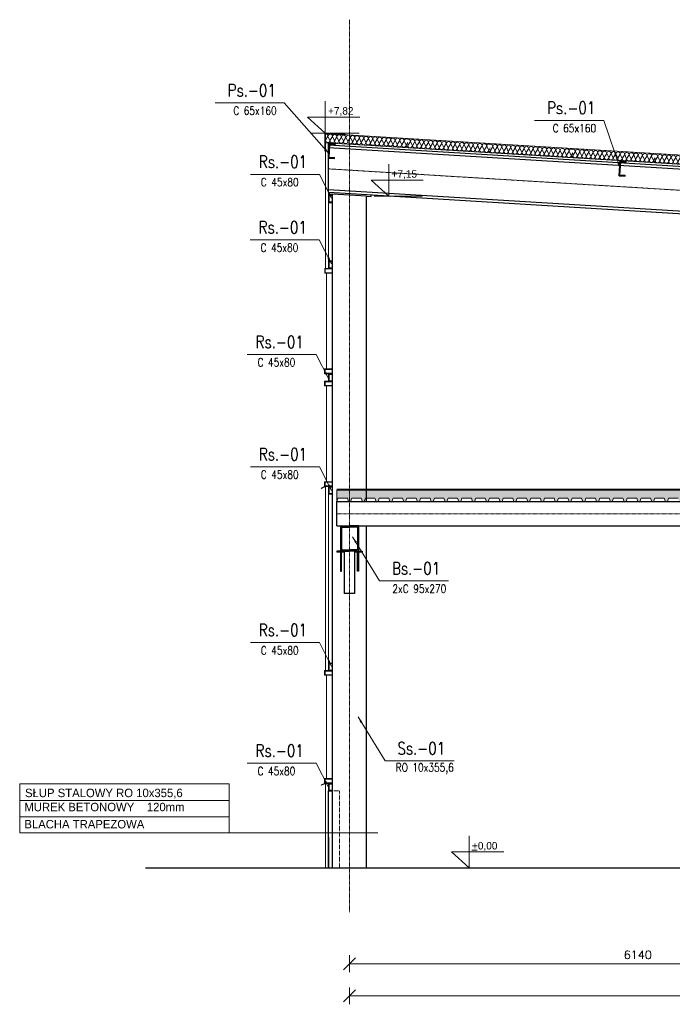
# Model space of a CAD drawing. Header units: millimetres. Extents: x 652812 to 679258, y -323398 to -312919.
# Tile 1 of 4: x 652812 to 659761, y -323398 to -312919. Entities that reach past the tile are written whole.
import ezdxf

# ---------------------------------------------------------------- set-up
doc = ezdxf.new("R2010")
doc.units = ezdxf.units.MM
doc.header["$LTSCALE"] = 10
doc.linetypes.add('DASHDOT', pattern=[1, 0.5, -0.25, 0, -0.25])
doc.linetypes.add('HIDDEN', pattern=[0.375, 0.25, -0.125])
doc.layers.get('DEFPOINTS').update_dxf_attribs({"color": 250})
for name, color, linetype, lineweight in [('A_elem_stolarka', 5, 'Continuous', 5), ('P-Linia1', 3, 'Continuous', 35), ('P-Linia2', 2, 'Continuous', 25), ('P-Linia4', 9, 'Continuous', 5), ('P-Opis', 1, 'Continuous', 18), ('P-Osie', 160, 'DASHDOT', 18), ('P-Przerywana', 13, 'HIDDEN', 9), ('P-Szraf', 250, 'Continuous', 5), ('P-Wymiar', 254, 'Continuous', 9), ('Sciany', 1, 'Continuous', 30), ('Widokowe', 254, 'Continuous', 15)]:
    doc.layers.add(name, color=color, linetype=linetype, lineweight=lineweight)
doc.styles.add('CDMSTYLE', font='simplex.shx', dxfattribs={"width": 0.8})
doc.styles.add('Romans', font='Romans.shx')
doc.dimstyles.new('A50', dxfattribs={"dimscale": 50, "dimtxt": 1.75, "dimasz": 0.1, "dimexe": 0, "dimexo": 0, "dimgap": 1, "dimtad": 1, "dimdec": 4, "dimrnd": 0.1, "dimdsep": 46, "dimtxsty": 'Romans', "dimblk": '[[[[[[[[', "dimcen": 2, "dimdle": 2, "dimse1": 1, "dimse2": 1, "dimclrd": 256, "dimclrt": 1, "dimadec": 0, "dimazin": 0, "dimtfac": 1, "dimtdec": 4, "dimtix": 1, "dimtmove": 2, "dimatfit": 3, "dimldrblk": '[[[[[[[[', "dimfxl": 1, "dimtvp": 0.6, "dimtolj": 1, "dimlwd": -1, "dimarcsym": 0})
doc.dimstyles.new('C_1_50', dxfattribs={"dimscale": 0.1, "dimtxt": 800, "dimasz": 700, "dimexe": 750, "dimexo": 750, "dimgap": 400, "dimtad": 1, "dimdec": 1, "dimrnd": 1, "dimzin": 9, "dimtxsty": 'CDMSTYLE', "dimblk": 'ARCHTICK', "dimcen": 700, "dimdle": 750, "dimclrd": 256, "dimclre": 256, "dimclrt": 1, "dimadec": 1, "dimazin": 2, "dimtfac": 1, "dimtdec": 1, "dimtix": 1, "dimtmove": 2, "dimatfit": 3, "dimfxl": 1500, "dimtvp": 1, "dimtolj": 1, "dimtzin": 0, "dimlwd": -1, "dimlwe": -1, "dimarcsym": 0})

# ---------------------------------------------------------------- blocks, each defined once
blk = doc.blocks.new('ggg')
at = {"layer": 'P-Szraf'}
for p, q in [((-1, -67), (-4, -61)), ((-4, -61), (-1, -67)), ((-1, -67), (26, -24)), ((47, -70), (26, -24)), ((26, -24), (47, -70)), ((47, -70), (73, -27)), ((95, -73), (73, -27)), ((73, -27), (95, -73)), ((95, -73), (121, -30)), ((142, -76), (121, -30)), ((121, -30), (142, -76)), ((142, -76), (169, -33)), ((190, -79), (169, -33)), ((169, -33), (190, -79)), ((190, -79), (217, -36)), ((238, -82), (217, -36)), ((217, -36), (238, -82)), ((238, -82), (264, -39)), ((286, -85), (264, -39)), ((264, -39), (286, -85)), ((286, -85), (312, -42)), ((333, -88), (312, -42)), ((312, -42), (333, -88)), ((333, -88), (360, -45)), ((381, -90), (360, -45)), ((360, -45), (381, -90)), ((381, -90), (408, -47)), ((429, -93), (408, -47)), ((408, -47), (429, -93)), ((429, -93), (456, -50)), ((477, -96), (456, -50)), ((456, -50), (477, -96)), ((477, -96), (503, -53)), ((525, -99), (503, -53)), ((503, -53), (525, -99)), ((525, -99), (551, -56)), ((572, -102), (551, -56)), ((551, -56), (572, -102)), ((572, -102), (599, -59)), ((620, -105), (599, -59)), ((599, -59), (620, -105)), ((620, -105), (647, -62)), ((668, -108), (647, -62)), ((647, -62), (668, -108)), ((668, -108), (695, -65)), ((716, -111), (695, -65)), ((695, -65), (716, -111)), ((716, -111), (742, -68)), ((763, -114), (742, -68)), ((742, -68), (763, -114)), ((763, -114), (790, -71)), ((790, -71), (811, -117)), ((790, -71), (811, -117)), ((811, -117), (838, -74)), ((838, -74), (859, -120)), ((838, -74), (859, -120)), ((859, -120), (876, -92))]:
    blk.add_line(p, q, dxfattribs=at)
for centre, start, end in [((2, -24), 359.2388, 93.8308), ((-25, -65), 327.1639, 353.7988), ((23, -68), 179.2388, 353.7988), ((49, -27), 359.2388, 173.7988), ((71, -70), 179.2388, 353.7988), ((97, -30), 359.2388, 173.7988), ((118, -73), 179.2388, 353.7988), ((145, -33), 359.2388, 173.7988), ((166, -76), 179.2388, 353.7988), ((193, -36), 359.2388, 173.7988), ((214, -79), 179.2388, 353.7988), ((241, -38), 359.2388, 173.7988), ((262, -82), 179.2388, 353.7988), ((288, -41), 359.2388, 173.7988), ((310, -85), 179.2388, 353.7988), ((336, -44), 359.2388, 173.7988), ((357, -88), 179.2388, 353.7988), ((384, -47), 359.2388, 173.7988), ((405, -91), 179.2388, 353.7988), ((432, -50), 359.2388, 173.7988), ((453, -94), 179.2388, 353.7988), ((479, -53), 359.2388, 173.7988), ((501, -97), 179.2388, 353.7988), ((527, -56), 359.2388, 173.7988), ((549, -100), 179.2388, 353.7988), ((575, -59), 359.2388, 173.7988), ((596, -102), 179.2388, 353.7988), ((623, -62), 359.2388, 173.7988), ((671, -65), 359.2388, 173.7988), ((718, -68), 359.2388, 173.7988), ((766, -70), 359.2388, 173.7988), ((814, -73), 359.2388, 173.7988), ((862, -76), 46.8981, 173.7988), ((644, -105), 179.2388, 353.7988), ((692, -108), 179.2388, 353.7988), ((740, -111), 179.2388, 353.7988), ((787, -114), 179.2388, 353.7988), ((835, -117), 179.2388, 353.7988), ((883, -120), 179.2388, 245.3466)]:
    blk.add_arc(centre, 24, start, end, dxfattribs=at)
blk = doc.blocks.new('_ArchTick')
at = {"color": 0, "linetype": 'ByBlock', "const_width": 15}
blk.add_lwpolyline([(-50, -50), (50, 50)], dxfattribs=at)
blk = doc.blocks.new('[[[[[[[[')
at = {"layer": 'P-Wymiar'}
for p, q in [((-12.7, -12.7), (12.7, 12.7)), ((0, 0), (-4.6, 0)), ((0, 18), (0, -18))]:
    blk.add_line(p, q, dxfattribs=at)
blk = doc.blocks.new('*D13')
at = {"layer": 'DEFPOINTS', "color": 0}
for p in [(656324, -321551), (662464, -321551), (662464, -322966)]:
    blk.add_point(p, dxfattribs=at)
at = {"layer": 'P-Wymiar'}
blk.add_line((656329, -322966), (662459, -322966), dxfattribs=at)
at = {"layer": 'P-Wymiar', "xscale": 5, "yscale": 5, "zscale": 5, "rotation": 180}
blk.add_blockref('[[[[[[[[', (656324, -322966), dxfattribs=at)
at = {"layer": 'P-Wymiar', "xscale": 5, "yscale": 5, "zscale": 5}
blk.add_blockref('[[[[[[[[', (662464, -322966), dxfattribs=at)
at = {"layer": 'P-Wymiar', "color": 1, "insert": (659394, -322872), "char_height": 87.5, "attachment_point": 5, "style": 'Romans'}
blk.add_mtext('\\A1;6140', dxfattribs=at)
blk = doc.blocks.new('*D15')
at = {"layer": 'DEFPOINTS', "color": 0}
for p in [(656324, -321551), (676024, -321551), (676024, -323308)]:
    blk.add_point(p, dxfattribs=at)
at = {"layer": 'P-Wymiar'}
blk.add_line((656329, -323308), (676019, -323308), dxfattribs=at)
at = {"layer": 'P-Wymiar', "xscale": 5, "yscale": 5, "zscale": 5, "rotation": 180}
blk.add_blockref('[[[[[[[[', (656324, -323308), dxfattribs=at)
at = {"layer": 'P-Wymiar', "xscale": 5, "yscale": 5, "zscale": 5}
blk.add_blockref('[[[[[[[[', (676024, -323308), dxfattribs=at)
at = {"layer": 'P-Wymiar', "color": 1, "insert": (666174, -323214), "char_height": 87.5, "attachment_point": 5, "style": 'Romans'}
blk.add_mtext('\\A1;19700', dxfattribs=at)

msp = doc.modelspace()

# ---------------------------------------------------------------- hatches: boundary and pattern name
at = {"layer": 'P-Szraf'}
h = msp.add_hatch(dxfattribs=at)
h.set_pattern_fill('ANSI33', color=256, scale=12, style=0)
h.set_pattern_definition([(45, (459321.694, -128816.01), (-53.881537, 53.881537), []), (45, (459375.575, -128816.01), (-53.881537, 53.881537), [38.1, -19.05])])
h.paths.add_polyline_path([(668459.78811, -317926.4089), (668323.69143, -317926.4089), (668323.69143, -318010.79247), (668331.36186, -318010.79247), (668344.71803, -318046.4089), (668364.71803, -318046.4089), (668378.07419, -318010.79247), (668459.78811, -318010.79247)])
h.paths.add_polyline_path([(668323.69143, -317926.4089), (668143.69143, -317926.4089), (668143.69143, -318010.79247), (668184.64953, -318010.79247), (668198.0057, -318046.4089), (668218.0057, -318046.4089), (668231.36186, -318010.79247), (668323.69143, -318010.79247)])
h.paths.add_polyline_path([(668143.69143, -317926.4089), (665676.30993, -317926.4089), (665676.30993, -317946.4089), (665654.34241, -317926.4089), (656503.69143, -317926.4089), (656503.69143, -318010.79247), (656594.37556, -318010.79247), (656607.73173, -318046.4089), (656627.73173, -318046.4089), (656641.08789, -318010.79247), (656741.08789, -318010.79247), (656754.44406, -318046.4089), (656774.44406, -318046.4089), (656787.80022, -318010.79247), (656887.80022, -318010.79247), (656901.15638, -318046.4089), (656921.15638, -318046.4089), (656934.51255, -318010.79247), (657034.51255, -318010.79247), (657047.86871, -318046.4089), (657067.86871, -318046.4089), (657081.22488, -318010.79247), (657181.22488, -318010.79247), (657194.58104, -318046.4089), (657214.58104, -318046.4089), (657227.93721, -318010.79247), (657327.93721, -318010.79247), (657341.29337, -318046.4089), (657361.29337, -318046.4089), (657374.64953, -318010.79247), (657474.64953, -318010.79247), (657488.0057, -318046.4089), (657508.0057, -318046.4089), (657521.36186, -318010.79247), (657621.36186, -318010.79247), (657634.71803, -318046.4089), (657654.71803, -318046.4089), (657668.07419, -318010.79247), (657768.07419, -318010.79247), (657781.43036, -318046.4089), (657801.43036, -318046.4089), (657814.78652, -318010.79247), (657914.78652, -318010.79247), (657928.14269, -318046.4089), (657948.14269, -318046.4089), (657961.49885, -318010.79247), (658061.49885, -318010.79247), (658074.85501, -318046.4089), (658094.85501, -318046.4089), (658108.21118, -318010.79247), (658208.21118, -318010.79247), (658221.56734, -318046.4089), (658241.56734, -318046.4089), (658254.92351, -318010.79247), (658354.92351, -318010.79247), (658368.27967, -318046.4089), (658388.27967, -318046.4089), (658401.63584, -318010.79247), (658501.63584, -318010.79247), (658514.992, -318046.4089), (658534.992, -318046.4089), (658548.34816, -318010.79247), (658648.34816, -318010.79247), (658661.70433, -318046.4089), (658681.70433, -318046.4089), (658695.06049, -318010.79247), (658795.06049, -318010.79247), (658808.41666, -318046.4089), (658828.41666, -318046.4089), (658841.77282, -318010.79247), (658941.77282, -318010.79247), (658955.12899, -318046.4089), (658975.12899, -318046.4089), (658988.48515, -318010.79247), (659088.48515, -318010.79247), (659101.84132, -318046.4089), (659121.84132, -318046.4089), (659135.19748, -318010.79247), (659235.19748, -318010.79247), (659248.55364, -318046.4089), (659268.55364, -318046.4089), (659281.90981, -318010.79247), (659381.90981, -318010.79247), (659395.26597, -318046.4089), (659415.26597, -318046.4089), (659428.62214, -318010.79247), (659528.62214, -318010.79247), (659541.9783, -318046.4089), (659561.9783, -318046.4089), (659575.33447, -318010.79247), (659675.33447, -318010.79247), (659688.69063, -318046.4089), (659708.69063, -318046.4089), (659722.0468, -318010.79247), (659822.0468, -318010.79247), (659835.40296, -318046.4089), (659855.40296, -318046.4089), (659868.75912, -318010.79247), (659968.75912, -318010.79247), (659982.11529, -318046.4089), (660002.11529, -318046.4089), (660015.47145, -318010.79247), (660115.47145, -318010.79247), (660128.82762, -318046.4089), (660148.82762, -318046.4089), (660162.18378, -318010.79247), (660262.18378, -318010.79247), (660275.53995, -318046.4089), (660295.53995, -318046.4089), (660308.89611, -318010.79247), (660408.89611, -318010.79247), (660422.25227, -318046.4089), (660442.25227, -318046.4089), (660455.60844, -318010.79247), (660555.60844, -318010.79247), (660568.9646, -318046.4089), (660588.9646, -318046.4089), (660602.32077, -318010.79247), (660702.32077, -318010.79247), (660715.67693, -318046.4089), (660735.67693, -318046.4089), (660749.0331, -318010.79247), (660849.0331, -318010.79247), (660862.38926, -318046.4089), (660882.38926, -318046.4089), (660895.74543, -318010.79247), (660995.74543, -318010.79247), (661009.10159, -318046.4089), (661029.10159, -318046.4089), (661042.45775, -318010.79247), (661142.45775, -318010.79247), (661155.81392, -318046.4089), (661175.81392, -318046.4089), (661189.17008, -318010.79247), (661289.17008, -318010.79247), (661302.52625, -318046.4089), (661322.52625, -318046.4089), (661335.88241, -318010.79247), (661435.88241, -318010.79247), (661449.23858, -318046.4089), (661469.23858, -318046.4089), (661482.59474, -318010.79247), (661582.59474, -318010.79247), (661595.9509, -318046.4089), (661615.9509, -318046.4089), (661629.30707, -318010.79247), (661729.30707, -318010.79247), (661742.66323, -318046.4089), (661762.66323, -318046.4089), (661776.0194, -318010.79247), (661876.0194, -318010.79247), (661889.37556, -318046.4089), (661909.37556, -318046.4089), (661922.73173, -318010.79247), (662022.73173, -318010.79247), (662036.08789, -318046.4089), (662056.08789, -318046.4089), (662069.44406, -318010.79247), (662169.44406, -318010.79247), (662182.80022, -318046.4089), (662202.80022, -318046.4089), (662216.15638, -318010.79247), (662316.15638, -318010.79247), (662329.51255, -318046.4089), (662349.51255, -318046.4089), (662362.86871, -318010.79247), (662462.86871, -318010.79247), (662476.22488, -318046.4089), (662496.22488, -318046.4089), (662509.58104, -318010.79247), (662609.58104, -318010.79247), (662622.93721, -318046.4089), (662642.93721, -318046.4089), (662656.29337, -318010.79247), (662756.29337, -318010.79247), (662769.64953, -318046.4089), (662789.64953, -318046.4089), (662803.0057, -318010.79247), (662903.0057, -318010.79247), (662916.36186, -318046.4089), (662936.36186, -318046.4089), (662949.71803, -318010.79247), (663049.71803, -318010.79247), (663063.07419, -318046.4089), (663083.07419, -318046.4089), (663096.43036, -318010.79247), (663196.43036, -318010.79247), (663209.78652, -318046.4089), (663229.78652, -318046.4089), (663243.14269, -318010.79247), (663343.14269, -318010.79247), (663356.49885, -318046.4089), (663376.49885, -318046.4089), (663389.85501, -318010.79247), (663489.85501, -318010.79247), (663503.21118, -318046.4089), (663523.21118, -318046.4089), (663536.56734, -318010.79247), (663636.56734, -318010.79247), (663649.92351, -318046.4089), (663669.92351, -318046.4089), (663683.27967, -318010.79247), (663783.27967, -318010.79247), (663796.63584, -318046.4089), (663816.63584, -318046.4089), (663829.992, -318010.79247), (663929.992, -318010.79247), (663943.34816, -318046.4089), (663963.34816, -318046.4089), (663976.70433, -318010.79247), (664076.70433, -318010.79247), (664090.06049, -318046.4089), (664110.06049, -318046.4089), (664123.41666, -318010.79247), (664223.41666, -318010.79247), (664236.77282, -318046.4089), (664256.77282, -318046.4089), (664270.12899, -318010.79247), (664370.12899, -318010.79247), (664383.48515, -318046.4089), (664403.48515, -318046.4089), (664416.84132, -318010.79247), (664516.84132, -318010.79247), (664530.19748, -318046.4089), (664550.19748, -318046.4089), (664563.55364, -318010.79247), (664663.55364, -318010.79247), (664676.90981, -318046.4089), (664696.90981, -318046.4089), (664710.26597, -318010.79247), (664810.26597, -318010.79247), (664823.62214, -318046.4089), (664843.62214, -318046.4089), (664856.9783, -318010.79247), (664956.9783, -318010.79247), (664970.33447, -318046.4089), (664990.33447, -318046.4089), (665003.69063, -318010.79247), (665103.69063, -318010.79247), (665117.0468, -318046.4089), (665137.0468, -318046.4089), (665150.40296, -318010.79247), (665250.40296, -318010.79247), (665263.75912, -318046.4089), (665283.75912, -318046.4089), (665297.11529, -318010.79247), (665397.11529, -318010.79247), (665410.47145, -318046.4089), (665430.47145, -318046.4089), (665443.82762, -318010.79247), (665543.82762, -318010.79247), (665557.18378, -318046.4089), (665577.18378, -318046.4089), (665590.53995, -318010.79247), (665690.53995, -318010.79247), (665703.89611, -318046.4089), (665723.89611, -318046.4089), (665737.25227, -318010.79247), (665837.25227, -318010.79247), (665850.60844, -318046.4089), (665870.60844, -318046.4089), (665883.9646, -318010.79247), (665983.9646, -318010.79247), (665997.32077, -318046.4089), (666017.32077, -318046.4089), (666030.67693, -318010.79247), (666130.67693, -318010.79247), (666144.0331, -318046.4089), (666164.0331, -318046.4089), (666177.38926, -318010.79247), (666277.38926, -318010.79247), (666290.74543, -318046.4089), (666310.74543, -318046.4089), (666324.10159, -318010.79247), (666424.10159, -318010.79247), (666437.45775, -318046.4089), (666457.45775, -318046.4089), (666470.81392, -318010.79247), (666570.81392, -318010.79247), (666584.17008, -318046.4089), (666604.17008, -318046.4089), (666617.52625, -318010.79247), (666717.52625, -318010.79247), (666730.88241, -318046.4089), (666750.88241, -318046.4089), (666764.23858, -318010.79247), (666864.23858, -318010.79247), (666877.59474, -318046.4089), (666897.59474, -318046.4089), (666910.9509, -318010.79247), (667010.9509, -318010.79247), (667024.30707, -318046.4089), (667044.30707, -318046.4089), (667057.66323, -318010.79247), (667157.66323, -318010.79247), (667171.0194, -318046.4089), (667191.0194, -318046.4089), (667204.37556, -318010.79247), (667304.37556, -318010.79247), (667317.73173, -318046.4089), (667337.73173, -318046.4089), (667351.08789, -318010.79247), (667451.08789, -318010.79247), (667464.44406, -318046.4089), (667484.44406, -318046.4089), (667497.80022, -318010.79247), (667597.80022, -318010.79247), (667611.15638, -318046.4089), (667631.15638, -318046.4089), (667644.51255, -318010.79247), (667744.51255, -318010.79247), (667757.86871, -318046.4089), (667777.86871, -318046.4089), (667791.22488, -318010.79247), (667891.22488, -318010.79247), (667904.58104, -318046.4089), (667924.58104, -318046.4089), (667937.93721, -318010.79247), (668037.93721, -318010.79247), (668051.29337, -318046.4089), (668071.29337, -318046.4089), (668084.64953, -318010.79247), (668143.69143, -318010.79247)])
h.paths.add_polyline_path([(656503.69143, -317926.4089), (656323.69143, -317926.4089), (656323.69143, -318046.4089), (656334.30707, -318046.4089), (656347.66323, -318010.79247), (656447.66323, -318010.79247), (656461.0194, -318046.4089), (656481.0194, -318046.4089), (656494.37556, -318010.79247), (656503.69143, -318010.79247)])
h.paths.add_polyline_path([(656323.69143, -317926.4089), (656187.59474, -317926.4089), (656187.59474, -318046.4089), (656200.9509, -318010.79247), (656300.9509, -318010.79247), (656314.30707, -318046.4089), (656323.69143, -318046.4089)])

# ---------------------------------------------------------------- linework, layer by layer
at = {"layer": 'A_elem_stolarka'}
for p, q in [((656060.44225, -315566.41756), (656145.44225, -315566.41756)), ((656060.44225, -315566.41756), (656060.44225, -315616.41756)), ((656060.44225, -315616.41756), (656145.66989, -315616.42963)), ((656070.66989, -315616.419), (656060.44225, -315616.41756)), ((656100.44225, -315571.41756), (656065.44225, -315571.41756)), ((656065.44225, -315571.41756), (656065.44225, -315611.41826)), ((656065.44225, -315611.41826), (656140.44225, -315611.42889)), ((656079.21519, -316636.40519), (656079.40397, -315616.4202)), ((656100.29049, -315566.4092), (656145.44225, -315566.41756)), ((656100.29049, -315566.4092), (656145.44225, -315566.41756)), ((656100.44225, -315571.41756), (656140.44225, -315571.41756)), ((656140.44225, -315571.41756), (656140.44225, -315611.42889)), ((656059.41322, -316636.40519), (656144.41322, -316636.40519)), ((656059.41322, -316636.40519), (656059.41322, -316686.40519)), ((656059.41322, -316686.40519), (656144.64087, -316686.41726)), ((656069.64087, -316686.40664), (656059.41322, -316686.40519)), ((656099.41322, -316641.40519), (656064.41322, -316641.40519)), ((656064.41322, -316641.40519), (656064.41322, -316681.4059)), ((656064.41322, -316681.4059), (656139.41322, -316681.41652)), ((656099.41322, -316641.40519), (656139.41322, -316641.40519)), ((656139.41322, -316641.40519), (656139.41322, -316681.41652)), ((656059.41322, -316766.41737), (656144.41322, -316766.41737)), ((656059.41322, -316766.41737), (656059.41322, -316816.41737)), ((656099.41322, -316771.41737), (656064.41322, -316771.41737)), ((656064.41322, -316771.41737), (656064.41322, -316811.41807)), ((656099.26146, -316766.40901), (656144.41322, -316766.41737)), ((656099.26146, -316766.40901), (656144.41322, -316766.41737)), ((656099.41322, -316771.41737), (656139.41322, -316771.41737)), ((656139.41322, -316771.41737), (656139.41322, -316811.4287)), ((656059.41322, -316816.41737), (656144.64087, -316816.42944)), ((656069.64087, -316816.41881), (656059.41322, -316816.41737)), ((656064.41322, -316811.41807), (656139.41322, -316811.4287)), ((656079.21519, -317836.40519), (656079.40397, -316816.4202)), ((656059.21519, -317836.40519), (656144.21519, -317836.40519)), ((656059.21519, -317836.40519), (656059.21519, -317886.40519)), ((656099.21519, -317841.40519), (656064.21519, -317841.40519)), ((656064.21519, -317841.40519), (656064.21519, -317881.4059)), ((656099.06343, -317836.39683), (656144.21519, -317836.40519)), ((656099.06343, -317836.39683), (656144.21519, -317836.40519)), ((656099.21519, -317841.40519), (656139.21519, -317841.40519)), ((656139.21519, -317841.40519), (656139.21519, -317881.41652)), ((656059.21519, -317886.40519), (656023.16854, -317903.6925)), ((656023.16854, -317903.6925), (656024.87019, -317907.24071)), ((656024.87019, -317907.24071), (656060.09916, -317890.34554)), ((656059.21519, -317886.40519), (656144.44284, -317886.41726)), ((656069.44284, -317886.40664), (656059.21519, -317886.40519)), ((656060.09916, -317890.34554), (656069.44284, -317890.34554)), ((656064.21519, -317881.4059), (656139.21519, -317881.41652)), ((656058.61554, -319846.41726), (656143.84319, -319846.40518)), ((656068.84319, -319846.41581), (656058.61554, -319846.41726)), ((656058.61554, -319896.41726), (656058.61554, -319846.41726)), ((656058.61554, -319896.41726), (656143.61554, -319896.41726)), ((656063.61554, -319851.41655), (656138.61554, -319851.40592)), ((656063.61554, -319891.41726), (656063.61554, -319851.41655)), ((656098.61554, -319891.41726), (656063.61554, -319891.41726)), ((656078.61554, -320996.40519), (656078.81913, -319896.41726)), ((656098.46378, -319896.42561), (656143.61554, -319896.41726)), ((656098.46378, -319896.42561), (656143.61554, -319896.41726)), ((656098.61554, -319891.41726), (656138.61554, -319891.41726)), ((656098.69143, -319846.4089), (656143.84319, -319846.41726)), ((656098.69143, -319846.4089), (656143.84319, -319846.41726)), ((656138.61554, -319891.41726), (656138.61554, -319851.40592)), ((656058.61554, -321046.40519), (656022.56889, -321063.6925)), ((656022.56889, -321063.6925), (656024.27054, -321067.24071)), ((656024.27054, -321067.24071), (656059.49951, -321050.34554)), ((656058.61554, -320996.40519), (656143.61554, -320996.40519)), ((656058.61554, -320996.40519), (656058.61554, -321046.40519)), ((656058.61554, -321046.40519), (656143.84319, -321046.41726)), ((656068.84319, -321046.40664), (656058.61554, -321046.40519)), ((656059.49951, -321050.34554), (656068.84319, -321050.34554)), ((656098.61554, -321001.40519), (656063.61554, -321001.40519)), ((656063.61554, -321001.40519), (656063.61554, -321041.4059)), ((656063.61554, -321041.4059), (656138.61554, -321041.41652)), ((656098.46378, -320996.39683), (656143.61554, -320996.40519)), ((656098.46378, -320996.39683), (656143.61554, -320996.40519)), ((656098.61554, -321001.40519), (656138.61554, -321001.40519)), ((656138.61554, -321001.40519), (656138.61554, -321041.41652))]:
    msp.add_line(p, q, dxfattribs=at)
at = {"layer": 'P-Linia2'}
for p, q in [((656228.69143, -318576.4089), (656188.17028, -318576.4089)), ((656188.17028, -318576.4089), (656188.17028, -318586.4089)), ((656268.69143, -318586.4089), (656188.17028, -318586.4089)), ((656228.69143, -318586.4089), (656228.69143, -318786.4089)), ((656238.69143, -318786.4089), (656238.69143, -318586.4089)), ((656268.69143, -318576.4089), (656268.69143, -319026.4089)), ((656378.69143, -318576.4089), (656378.69143, -319026.4089)), ((656459.21257, -318586.4089), (656378.69143, -318586.4089)), ((656408.69143, -318786.4089), (656408.69143, -318586.4089)), ((656418.69143, -318576.4089), (656459.21257, -318576.4089)), ((656418.69143, -318586.4089), (656418.69143, -318786.4089)), ((656459.21257, -318576.4089), (656459.21257, -318586.4089)), ((656228.69143, -318786.4089), (656238.69143, -318786.4089)), ((656418.69143, -318786.4089), (656408.69143, -318786.4089)), ((656378.69143, -319026.4089), (656268.69143, -319026.4089))]:
    msp.add_line(p, q, dxfattribs=at)
at = {"layer": 'P-Linia4'}
for p, q in [((656068.84319, -314129.76361), (668578.02313, -314890.73873)), ((656068.84319, -314229.94848), (656068.84319, -314129.76361)), ((656068.84319, -314229.94848), (668578.03808, -314990.9245)), ((656068.84319, -315566.41756), (656068.84319, -314316.41222)), ((656099.06999, -315566.41756), (656098.8572, -314282.78692)), ((656068.84319, -319846.41497), (656069.44284, -317886.40664)), ((656098.84319, -319846.41726), (656099.44284, -317886.41726)), ((668459.78811, -317916.4089), (656187.59474, -317916.4089)), ((668459.78811, -317926.4089), (656187.59474, -317926.4089)), ((656187.59474, -318046.4089), (656187.59474, -317926.4089)), ((656200.9509, -318010.79247), (656187.59474, -318046.4089)), ((656200.9509, -318010.79247), (656300.9509, -318010.79247)), ((656300.9509, -318010.79247), (656314.30707, -318046.4089)), ((656314.30707, -318046.4089), (656334.30707, -318046.4089)), ((656347.66323, -318010.79247), (656334.30707, -318046.4089)), ((656347.66323, -318010.79247), (656447.66323, -318010.79247)), ((656447.66323, -318010.79247), (656461.0194, -318046.4089)), ((656461.0194, -318046.4089), (656481.0194, -318046.4089)), ((656494.37556, -318010.79247), (656481.0194, -318046.4089)), ((656494.37556, -318010.79247), (656594.37556, -318010.79247)), ((656594.37556, -318010.79247), (656607.73173, -318046.4089)), ((656607.73173, -318046.4089), (656627.73173, -318046.4089)), ((656641.08789, -318010.79247), (656627.73173, -318046.4089)), ((656641.08789, -318010.79247), (656741.08789, -318010.79247)), ((656741.08789, -318010.79247), (656754.44406, -318046.4089)), ((656754.44406, -318046.4089), (656774.44406, -318046.4089)), ((656787.80022, -318010.79247), (656774.44406, -318046.4089)), ((656787.80022, -318010.79247), (656887.80022, -318010.79247)), ((656887.80022, -318010.79247), (656901.15638, -318046.4089)), ((656901.15638, -318046.4089), (656921.15638, -318046.4089)), ((656934.51255, -318010.79247), (656921.15638, -318046.4089)), ((656934.51255, -318010.79247), (657034.51255, -318010.79247)), ((657034.51255, -318010.79247), (657047.86871, -318046.4089)), ((657047.86871, -318046.4089), (657067.86871, -318046.4089)), ((657081.22488, -318010.79247), (657067.86871, -318046.4089)), ((657081.22488, -318010.79247), (657181.22488, -318010.79247)), ((657181.22488, -318010.79247), (657194.58104, -318046.4089)), ((657194.58104, -318046.4089), (657214.58104, -318046.4089)), ((657227.93721, -318010.79247), (657214.58104, -318046.4089)), ((657227.93721, -318010.79247), (657327.93721, -318010.79247)), ((657327.93721, -318010.79247), (657341.29337, -318046.4089)), ((657341.29337, -318046.4089), (657361.29337, -318046.4089)), ((657374.64953, -318010.79247), (657361.29337, -318046.4089)), ((657374.64953, -318010.79247), (657474.64953, -318010.79247)), ((657474.64953, -318010.79247), (657488.0057, -318046.4089)), ((657488.0057, -318046.4089), (657508.0057, -318046.4089)), ((657521.36186, -318010.79247), (657508.0057, -318046.4089)), ((657521.36186, -318010.79247), (657621.36186, -318010.79247)), ((657621.36186, -318010.79247), (657634.71803, -318046.4089)), ((657634.71803, -318046.4089), (657654.71803, -318046.4089)), ((657668.07419, -318010.79247), (657654.71803, -318046.4089)), ((657668.07419, -318010.79247), (657768.07419, -318010.79247)), ((657768.07419, -318010.79247), (657781.43036, -318046.4089)), ((657781.43036, -318046.4089), (657801.43036, -318046.4089)), ((657814.78652, -318010.79247), (657801.43036, -318046.4089)), ((657814.78652, -318010.79247), (657914.78652, -318010.79247)), ((657914.78652, -318010.79247), (657928.14269, -318046.4089)), ((657928.14269, -318046.4089), (657948.14269, -318046.4089)), ((657961.49885, -318010.79247), (657948.14269, -318046.4089)), ((657961.49885, -318010.79247), (658061.49885, -318010.79247)), ((658061.49885, -318010.79247), (658074.85501, -318046.4089)), ((658074.85501, -318046.4089), (658094.85501, -318046.4089)), ((658108.21118, -318010.79247), (658094.85501, -318046.4089)), ((658108.21118, -318010.79247), (658208.21118, -318010.79247)), ((658208.21118, -318010.79247), (658221.56734, -318046.4089)), ((658221.56734, -318046.4089), (658241.56734, -318046.4089)), ((658254.92351, -318010.79247), (658241.56734, -318046.4089)), ((658254.92351, -318010.79247), (658354.92351, -318010.79247)), ((658354.92351, -318010.79247), (658368.27967, -318046.4089)), ((658368.27967, -318046.4089), (658388.27967, -318046.4089)), ((658401.63584, -318010.79247), (658388.27967, -318046.4089)), ((658401.63584, -318010.79247), (658501.63584, -318010.79247)), ((658501.63584, -318010.79247), (658514.992, -318046.4089)), ((658514.992, -318046.4089), (658534.992, -318046.4089)), ((658548.34816, -318010.79247), (658534.992, -318046.4089)), ((658548.34816, -318010.79247), (658648.34816, -318010.79247)), ((658648.34816, -318010.79247), (658661.70433, -318046.4089)), ((658661.70433, -318046.4089), (658681.70433, -318046.4089)), ((658695.06049, -318010.79247), (658681.70433, -318046.4089)), ((658695.06049, -318010.79247), (658795.06049, -318010.79247)), ((658795.06049, -318010.79247), (658808.41666, -318046.4089)), ((658808.41666, -318046.4089), (658828.41666, -318046.4089)), ((658841.77282, -318010.79247), (658828.41666, -318046.4089)), ((658841.77282, -318010.79247), (658941.77282, -318010.79247)), ((658941.77282, -318010.79247), (658955.12899, -318046.4089)), ((658955.12899, -318046.4089), (658975.12899, -318046.4089)), ((658988.48515, -318010.79247), (658975.12899, -318046.4089)), ((658988.48515, -318010.79247), (659088.48515, -318010.79247)), ((659088.48515, -318010.79247), (659101.84132, -318046.4089)), ((659101.84132, -318046.4089), (659121.84132, -318046.4089)), ((659135.19748, -318010.79247), (659121.84132, -318046.4089)), ((659135.19748, -318010.79247), (659235.19748, -318010.79247)), ((659235.19748, -318010.79247), (659248.55364, -318046.4089)), ((659248.55364, -318046.4089), (659268.55364, -318046.4089)), ((659281.90981, -318010.79247), (659268.55364, -318046.4089)), ((659281.90981, -318010.79247), (659381.90981, -318010.79247)), ((659381.90981, -318010.79247), (659395.26597, -318046.4089)), ((659395.26597, -318046.4089), (659415.26597, -318046.4089)), ((659428.62214, -318010.79247), (659415.26597, -318046.4089)), ((659428.62214, -318010.79247), (659528.62214, -318010.79247)), ((659528.62214, -318010.79247), (659541.9783, -318046.4089)), ((659541.9783, -318046.4089), (659561.9783, -318046.4089)), ((659575.33447, -318010.79247), (659561.9783, -318046.4089)), ((659575.33447, -318010.79247), (659675.33447, -318010.79247)), ((659675.33447, -318010.79247), (659688.69063, -318046.4089)), ((659688.69063, -318046.4089), (659708.69063, -318046.4089)), ((659722.0468, -318010.79247), (659708.69063, -318046.4089)), ((659722.0468, -318010.79247), (659822.0468, -318010.79247)), ((656068.84319, -321946.4089), (656068.84319, -321046.40664)), ((656098.84319, -321946.4089), (656098.84319, -321046.40893))]:
    msp.add_line(p, q, dxfattribs=at)
at = {"layer": 'P-Osie'}
for p, q in [((656323.69143, -312918.64849), (656323.69143, -322416.16181)), ((669164.62223, -315301.07942), (656098.89684, -314506.24779)), ((656187.59474, -318176.4089), (668459.78811, -318176.4089))]:
    msp.add_line(p, q, dxfattribs=at)
at = {"layer": 'P-Przerywana'}
for q in [(656143.84319, -321126.41726), (656218.69143, -321946.4089)]:
    msp.add_line((656218.69143, -321126.4089), q, dxfattribs=at)
at = {"layer": 'P-Wymiar'}
for p, q in [((652811.94368, -321050.28889), (655042.35136, -321050.28889)), ((652811.94368, -321573.8484), (652811.94368, -321050.28889)), ((655042.35136, -321573.8484), (655042.35136, -321050.28889)), ((655042.35136, -321541.73332), (655042.35136, -321050.28889)), ((652811.94368, -321227.57219), (655042.35136, -321227.57219)), ((652811.94368, -321403.17008), (655042.35136, -321403.17008)), ((655042.35136, -321573.8484), (652811.94368, -321573.8484)), ((656627.11338, -321573.8484), (655042.35136, -321573.8484))]:
    msp.add_line(p, q, dxfattribs=at)
at = {"layer": 'Sciany'}
for p, q in [((656064.88804, -314316.41222), (656064.88804, -314125.6124)), ((656064.88804, -314125.6124), (656273.4926, -314138.30251)), ((656068.84319, -314316.41222), (656068.84319, -314129.76361)), ((656068.84319, -314129.76361), (656273.25558, -314142.1987)), ((656273.4926, -314138.30251), (656273.25558, -314142.1987)), ((656098.85288, -314392.06985), (656108.56826, -314232.36509)), ((668553.69517, -315013.40632), (656098.85288, -314255.73674)), ((656098.93649, -314729.70867), (656098.8572, -314232.78692)), ((656106.97662, -314382.04463), (656115.41685, -314243.30112)), ((656108.56826, -314232.36509), (656173.44832, -314236.31196)), ((656115.41685, -314243.30112), (656172.81075, -314246.79258)), ((656172.81075, -314246.79258), (656173.44832, -314236.31196)), ((656068.84319, -314316.41222), (656064.88804, -314316.41222)), ((668553.69517, -315040.45623), (656098.8572, -314282.78692)), ((656106.97662, -314382.04463), (656164.37052, -314385.5361)), ((656098.85288, -314392.06985), (656163.73294, -314396.01672)), ((656163.73294, -314396.01672), (656164.37052, -314385.5361)), ((659195.05214, -314580.42197), (659204.76751, -314420.71721)), ((659203.17587, -314570.39676), (659211.6161, -314431.65324)), ((659204.76751, -314420.71721), (659269.64757, -314424.66408)), ((659211.6161, -314431.65324), (659269.01, -314435.1447)), ((659269.01, -314435.1447), (659269.64757, -314424.66408)), ((659195.05214, -314580.42197), (659259.9322, -314584.36884)), ((659203.17587, -314570.39676), (659260.56977, -314573.88822)), ((659259.9322, -314584.36884), (659260.56977, -314573.88822)), ((668553.69517, -315487.37316), (656098.93649, -314729.70867)), ((656098.97345, -314782.60228), (656098.97345, -314862.60228)), ((656098.97345, -314782.60228), (656143.97345, -314782.60228)), ((656103.17176, -314757.01623), (656102.26095, -314771.98855)), ((656102.26095, -314771.98855), (656144.35571, -314774.54931)), ((668503.69143, -315511.38117), (656103.17176, -314757.01623)), ((656104.23652, -314788.4267), (656143.97345, -314788.4267)), ((656104.23652, -314788.4267), (656104.23652, -314856.77785)), ((656143.69143, -321946.4089), (656143.69143, -314774.5089)), ((656143.97345, -314788.4267), (656143.97345, -314782.60228)), ((656503.69143, -314796.4089), (656144.35571, -314774.54931)), ((656503.69143, -314796.4089), (656553.59916, -314799.44496)), ((656503.69143, -318046.4089), (656503.69143, -314796.4089)), ((656553.59916, -314799.44496), (656554.50998, -314784.47264)), ((656098.82169, -314862.59392), (656143.69143, -314862.60222)), ((656098.82169, -314862.59392), (656143.69143, -314862.60222)), ((656098.97345, -314862.60228), (656143.69143, -314862.60228)), ((656099.85071, -314862.59411), (656143.69143, -314862.60247)), ((656099.85071, -314862.59411), (656143.69143, -314862.60247)), ((656100.00247, -314862.60247), (656143.69143, -314862.60247)), ((656104.23652, -314856.77785), (656143.69143, -314856.77785)), ((656098.84319, -315486.41726), (656098.84319, -315566.41726)), ((656098.84319, -315486.41726), (656143.84319, -315486.41726)), ((656104.10626, -315492.24169), (656143.84319, -315492.24169)), ((656104.10626, -315492.24169), (656104.10626, -315560.59283)), ((656143.84319, -315492.24169), (656143.84319, -315486.41726)), ((656098.69143, -315566.4089), (656143.84319, -315566.41726)), ((656098.69143, -315566.4089), (656143.84319, -315566.41726)), ((656098.84319, -315566.41726), (656143.84319, -315566.41726)), ((656099.72045, -315566.40909), (656144.87221, -315566.41745)), ((656099.72045, -315566.40909), (656144.87221, -315566.41745)), ((656099.87221, -315566.41745), (656144.87221, -315566.41745)), ((656104.10626, -315560.59283), (656143.84319, -315560.59283)), ((656143.84319, -315566.41726), (656143.84319, -315560.59283)), ((656098.84319, -316686.41726), (656098.84319, -316766.41726)), ((656098.84319, -316686.41726), (656143.84319, -316686.41726)), ((656099.04122, -316686.41726), (656144.04122, -316686.41726)), ((656099.64087, -316686.41726), (656144.64087, -316686.41726)), ((656143.84319, -316692.24169), (656143.84319, -316686.41726)), ((656098.69143, -316766.4089), (656143.84319, -316766.41726)), ((656098.69143, -316766.4089), (656143.84319, -316766.41726)), ((656098.84319, -316766.41726), (656143.84319, -316766.41726)), ((656104.10626, -316692.24169), (656143.84319, -316692.24169)), ((656104.10626, -316692.24169), (656104.10626, -316760.59283)), ((656104.10626, -316760.59283), (656143.84319, -316760.59283)), ((656143.84319, -316766.41726), (656143.84319, -316760.59283)), ((656098.84319, -317886.41726), (656098.84319, -317966.41726)), ((656098.84319, -317886.41726), (656143.84319, -317886.41726)), ((656099.44284, -317886.41726), (656144.44284, -317886.41726)), ((656104.10626, -317892.24169), (656143.84319, -317892.24169)), ((656104.10626, -317892.24169), (656104.10626, -317960.59283)), ((656143.84319, -317892.24169), (656143.84319, -317886.41726)), ((656098.69143, -317966.4089), (656143.84319, -317966.41726)), ((656098.69143, -317966.4089), (656143.84319, -317966.41726)), ((656098.84319, -317966.41726), (656143.84319, -317966.41726)), ((656104.10626, -317960.59283), (656143.84319, -317960.59283)), ((656143.84319, -317966.41726), (656143.84319, -317960.59283)), ((656187.59474, -318046.4089), (668459.78811, -318046.4089)), ((656187.59474, -318306.4089), (656187.59474, -318046.4089)), ((656187.59474, -318306.4089), (668459.78811, -318306.4089)), ((656228.69143, -318306.4089), (656228.69143, -318576.4089)), ((656228.69143, -318306.4089), (656323.69143, -318306.4089)), ((656237.69143, -318320.4089), (656323.69143, -318320.4089)), ((656237.69143, -318320.4089), (656237.69143, -318562.4089)), ((656323.69143, -318320.4089), (656323.69143, -318306.4089)), ((656418.69143, -318306.4089), (656323.69143, -318306.4089)), ((656323.69143, -318320.4089), (656323.69143, -318306.4089)), ((656409.69143, -318320.4089), (656323.69143, -318320.4089)), ((656409.69143, -318320.4089), (656409.69143, -318562.4089)), ((656418.69143, -318306.4089), (656418.69143, -318576.4089)), ((656503.69143, -321946.4089), (656503.69143, -318306.4089)), ((656237.69143, -318562.4089), (656323.69143, -318562.4089)), ((656323.69143, -318576.4089), (656323.69143, -318562.4089)), ((656409.69143, -318562.4089), (656323.69143, -318562.4089)), ((656323.69143, -318576.4089), (656323.69143, -318562.4089)), ((656228.69143, -318576.4089), (656323.69143, -318576.4089)), ((656418.69143, -318576.4089), (656323.69143, -318576.4089)), ((656098.84319, -319766.41726), (656098.84319, -319846.41726)), ((656098.84319, -319766.41726), (656143.84319, -319766.41726)), ((656104.10626, -319772.24169), (656143.84319, -319772.24169)), ((656104.10626, -319772.24169), (656104.10626, -319840.59283)), ((656143.84319, -319772.24169), (656143.84319, -319766.41726)), ((656098.84319, -319846.40518), (656143.84319, -319846.40518)), ((656104.10626, -319840.59283), (656143.84319, -319840.59283)), ((656143.84319, -319846.41726), (656143.84319, -319840.59283)), ((656098.84319, -321046.41726), (656098.84319, -321126.41726)), ((656098.84319, -321046.41726), (656143.84319, -321046.41726)), ((656104.10626, -321052.24169), (656143.84319, -321052.24169)), ((656104.10626, -321052.24169), (656104.10626, -321120.59283)), ((656143.84319, -321052.24169), (656143.84319, -321046.41726)), ((656098.69143, -321946.4089), (656098.69143, -321126.4089)), ((656098.69143, -321126.4089), (656143.84319, -321126.41726)), ((656098.69143, -321126.4089), (656143.84319, -321126.41726)), ((656098.84319, -321126.41726), (656143.84319, -321126.41726)), ((656104.10626, -321120.59283), (656143.84319, -321120.59283)), ((656143.84319, -321126.41726), (656143.84319, -321120.59283)), ((656098.69143, -321619.31974), (656098.69143, -321946.4089)), ((654152.73211, -321946.4089), (679257.84976, -321946.4089))]:
    msp.add_line(p, q, dxfattribs=at)
at = {"layer": 'Widokowe'}
for p, q in [((656064.88804, -314125.6124), (656064.88804, -313785.50076)), ((656433.5442, -313955.55658), (655878.10283, -313955.55658)), ((655878.10283, -313955.55658), (656064.88804, -314125.6124)), ((655910.48127, -314125.6124), (656426.34298, -314125.6124)), ((656741.40622, -314796.4089), (656741.40622, -314456.29726)), ((657110.06238, -314626.35308), (656554.62101, -314626.35308)), ((656554.62101, -314626.35308), (656741.40622, -314796.4089)), ((656586.99946, -314796.4089), (657102.86116, -314796.4089)), ((657597.71698, -321946.4089), (657597.71698, -321606.29726)), ((657966.37314, -321776.35308), (657410.93177, -321776.35308)), ((657410.93177, -321776.35308), (657597.71698, -321946.4089)), ((657627.95001, -321755.90062), (657682.40722, -321755.90062))]:
    msp.add_line(p, q, dxfattribs=at)

# ---------------------------------------------------------------- block references
at = {"layer": 'Sciany'}
for p in [(656068.84319, -314134.27195), (656946.89698, -314189.77535), (657824.95077, -314243.19028), (658703.00456, -314296.60522), (659581.05835, -314350.02016)]:
    msp.add_blockref('ggg', p, dxfattribs=at)

# ---------------------------------------------------------------- texts
at = {"layer": 'P-Linia1', "color": 3, "char_height": 131.25, "style": 'CDMSTYLE'}
for s, insert, attachment_point in [('Ps.-01', (655026.22073, -313670.24773), 4), ('Ps.-01', (658427.88563, -313856.58084), 4), ('Rs.-01', (655872.00562, -314430.71724), 6), ('Rs.-01', (655869.38297, -315127.9878), 6), ('Rs.-01', (655837.16028, -316348.31246), 6), ('Rs.-01', (655871.96177, -317543.4649), 6), ('Bs.-01', (656776.24181, -318758.1075), 4), ('Rs.-01', (655871.83809, -319414.58674), 6), ('Rs.-01', (655837.16028, -320698.80384), 6), ('Ss.-01', (656834.32939, -320673.12621), 4)]:
    msp.add_mtext(s, dxfattribs=dict(at, insert=insert, attachment_point=attachment_point))
at = {"layer": 'P-Opis', "char_height": 131.25, "attachment_point": 5, "style": 'CDMSTYLE'}
for s, insert in [('{\\H0.6667x;\\C1;C 65x160}', (655317.41642, -313887.25387)), ('{\\H0.6667x;\\C1;C 65x160}', (658719.08132, -314073.58697)), ('{\\H0.6667x;\\C1;C 45x80}', (655580.80993, -314647.72338)), ('{\\H0.6667x;\\C1;C 45x80}', (655578.18728, -315344.99393)), ('{\\H0.6667x;\\C1;C 45x80}', (655545.9646, -316565.3186)), ('{\\H0.6667x;\\C1;C 45x80}', (655580.76608, -317760.47103)), ('{\\H0.6667x;\\C1;2xC 95x270}', (657067.4375, -318975.11363)), ('{\\H0.6667x;\\C1;C 45x80}', (655580.6424, -319631.59288)), ('{\\H0.6667x;\\C1;C 45x80}', (655545.9646, -320915.80998)), ('{\\H0.6667x;\\C1;RO 10x355,6 }', (657125.52507, -320890.13235))]:
    msp.add_mtext(s, dxfattribs=dict(at, insert=insert))
at = {"layer": 'Widokowe', "attachment_point": 1}
for s, insert, char_height, width in [('+7,82', (656095.54561, -313849.41533), 80, 2376.3006402), ('+7,15', (656772.06379, -314520.21183), 80, 2376.3006402), ('SŁUP STALOWY RO 10x355,6', (652868.84996, -321103.2768), 90, 3192.6884882), ('MUREK BETONOWY    120mm', (652861.93106, -321253.55981), 90, 3192.6884882), ('BLACHA TRAPEZOWA   ', (652861.93106, -321435.98698), 90, 3192.6884882), ('+0,00', (657628.37455, -321670.21183), 80, 2376.3006402)]:
    msp.add_mtext(s, dxfattribs=dict(at, insert=insert, char_height=char_height, width=width))

# ---------------------------------------------------------------- dimensions: what is measured, and where the dimension line sits
at = {"layer": 'P-Wymiar'}
for base, p2, picture, middle in [((662463.69143, -322965.52827), (662463.69143, -321550.6113), '*D13', (659393.69143, -322871.77827)), ((676023.69143, -323308.12787), (676023.69143, -321550.6113), '*D15', (666173.69143, -323214.37787))]:
    dim = msp.add_linear_dim(base=base, p1=(656323.69143, -321550.6113), p2=p2, dimstyle='A50', dxfattribs=at)
    dim.commit()
    dim.dimension.update_dxf_attribs({"geometry": picture, "text_midpoint": middle})

# ---------------------------------------------------------------- leaders
for points in [[(656109.15696, -314346.2033), (655628.72889, -313804.63577), (654893.9255, -313804.63577)], [(659207.39599, -314501.025), (659030.39379, -313990.96887), (658295.59039, -313990.96887)], [(656133.68852, -314818.33065), (656004.30086, -314565.10527), (655269.49747, -314565.10527)], [(656131.06587, -315515.60121), (656001.67821, -315262.37583), (655266.87481, -315262.37583)], [(656098.84319, -316735.92588), (655969.45552, -316482.7005), (655234.65213, -316482.7005)], [(656133.64467, -317931.07831), (656004.257, -317677.85293), (655269.45361, -317677.85293)], [(656356.67031, -318422.90187), (656643.94657, -318892.49553), (657378.74997, -318892.49553)], [(656133.52099, -319802.20016), (656004.13333, -319548.97478), (655269.32993, -319548.97478)], [(656414.75788, -320337.92058), (656702.03415, -320807.51425), (657436.83754, -320807.51425)], [(656098.84319, -321086.41726), (655969.45552, -320833.19188), (655234.65213, -320833.19188)]]:
    msp.add_leader(points, dimstyle='C_1_50', dxfattribs=at)

doc.saveas('drawing.dxf')
